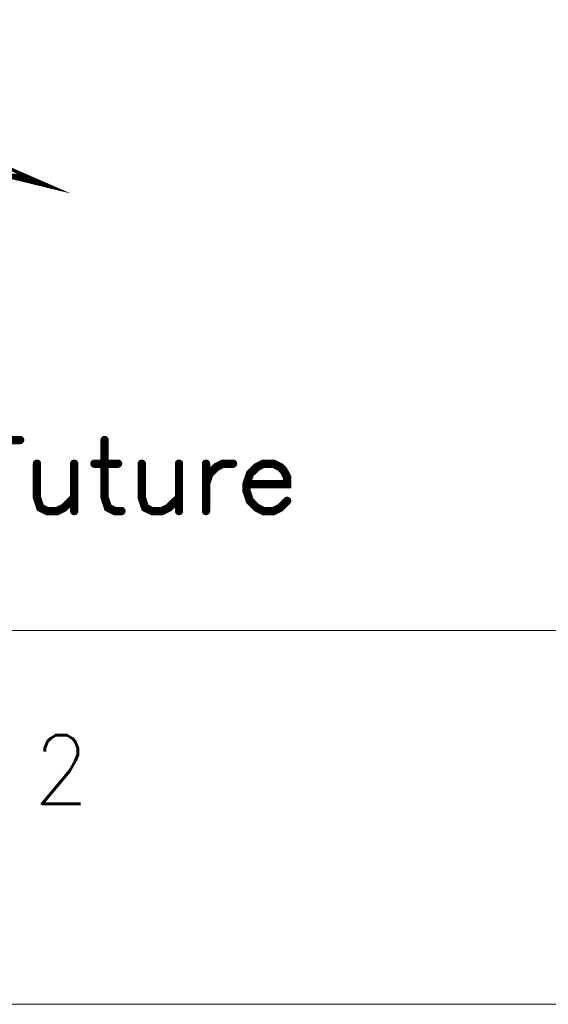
# Model space of a CAD drawing. Header units: millimetres. Extents: x 4497 to 11741, y 5958 to 12619.
# Tile 34 of 256: x 5232 to 5247, y 5963 to 5992. Entities that reach past the tile are written whole.
import ezdxf
from ezdxf.enums import TextEntityAlignment as Align

# ---------------------------------------------------------------- set-up
doc = ezdxf.new("R2010")
doc.units = ezdxf.units.MM
doc.header["$LTSCALE"] = 0.8
doc.layers.get('0').update_dxf_attribs({"linetype": 'CONTINUOUS', "lineweight": 0})
doc.layers.add('2', color=3, linetype='CONTINUOUS', lineweight=0)
doc.styles.get("Standard").update_dxf_attribs({"font": 'romans.shx', "width": 0.8, "oblique": 5, "bigfont": 'whgtxt.shx'})

# ---------------------------------------------------------------- blocks, each defined once
blk = doc.blocks.new('SMOOTH_0$064516')
at = {"const_width": 0.0323}
blk.add_lwpolyline([(-0.0161, 0, 1), (0.0161, 0, 1)], format="xyb", close=True, dxfattribs=at)
blk = doc.blocks.new('SMOOTH_0$0254')
at = {"const_width": 0.0127}
blk.add_lwpolyline([(-0.00635, 0, 1), (0.00635, 0, 1)], format="xyb", close=True, dxfattribs=at)
blk = doc.blocks.new('logo')
at = {"color": 7}
for points, const_width in [([(-3400.87, 5340.53), (-3395.17, 5338.04), (-3404.93, 5340.42)], 0.338), ([(-3398.28, 5339.29), (-3399.54, 5339.29)], 0.338), ([(-3398.95, 5339.12), (-3397.77, 5339.12)], 0.338), ([(-3398.44, 5338.95), (-3397.43, 5338.95)], 0.338), ([(-3397.6, 5338.78), (-3397.09, 5338.78)], 0.338), ([(-3403.11, 5311.97), (-3398.57, 5311.97)], 0.859), ([(-3389.85, 5311.97), (-3389.85, 5306.03), (-3389.5, 5304.99), (-3388.8, 5304.64), (-3388.11, 5304.64)], 0.859), ([(-3396.83, 5309.53), (-3396.83, 5306.03), (-3396.48, 5304.99), (-3395.78, 5304.64), (-3394.73, 5304.64), (-3394.04, 5304.99), (-3392.99, 5306.03)], 0.859), ([(-3392.99, 5309.53), (-3392.99, 5304.64)], 0.859), ([(-3390.9, 5309.53), (-3388.46, 5309.53)], 0.859), ([(-3386.01, 5309.53), (-3386.01, 5306.03), (-3385.67, 5304.99), (-3384.96, 5304.64), (-3383.92, 5304.64), (-3383.22, 5304.99), (-3382.17, 5306.03)], 0.859), ([(-3382.17, 5309.53), (-3382.17, 5304.64)], 0.859), ([(-3379.38, 5307.43), (-3379.04, 5308.48), (-3378.34, 5309.17), (-3377.64, 5309.53), (-3376.59, 5309.53)], 0.859), ([(-3379.38, 5309.53), (-3379.38, 5304.64)], 0.859), ([(-3375.2, 5307.43), (-3371.01, 5307.43), (-3371.01, 5308.13), (-3371.36, 5308.82), (-3371.71, 5309.17), (-3372.41, 5309.53), (-3373.46, 5309.53), (-3374.15, 5309.17), (-3374.85, 5308.48), (-3375.2, 5307.43), (-3375.2, 5306.74), (-3374.85, 5305.69), (-3374.15, 5304.99), (-3373.46, 5304.64), (-3372.41, 5304.64), (-3371.71, 5304.99), (-3371.01, 5305.69)], 0.859)]:
    blk.add_lwpolyline(points, dxfattribs=dict(at, const_width=const_width))
at = {"color": 7, "const_width": 0.338}
blk.add_lwpolyline([(-3395.28, 5338.08), (-3404.92, 5340.43), (-3400.67, 5340.43), (-3395.28, 5338.08)], close=True, dxfattribs=at)
at = {"color": 7, "xscale": 13.31, "yscale": 13.31, "zscale": 13.31}
for name, p in [('SMOOTH_0$0254', (-3398.44, 5338.95)), ('SMOOTH_0$0254', (-3398.28, 5339.29)), ('SMOOTH_0$0254', (-3397.77, 5339.12)), ('SMOOTH_0$0254', (-3397.6, 5338.78)), ('SMOOTH_0$0254', (-3397.43, 5338.95)), ('SMOOTH_0$0254', (-3397.09, 5338.78)), ('SMOOTH_0$0254', (-3395.28, 5338.08)), ('SMOOTH_0$0254', (-3395.28, 5338.08)), ('SMOOTH_0$0254', (-3395.17, 5338.04)), ('SMOOTH_0$064516', (-3398.57, 5311.97)), ('SMOOTH_0$064516', (-3389.85, 5311.97)), ('SMOOTH_0$064516', (-3396.83, 5309.53)), ('SMOOTH_0$064516', (-3392.99, 5309.53)), ('SMOOTH_0$064516', (-3390.9, 5309.53)), ('SMOOTH_0$064516', (-3388.46, 5309.53)), ('SMOOTH_0$064516', (-3386.01, 5309.53)), ('SMOOTH_0$064516', (-3382.17, 5309.53)), ('SMOOTH_0$064516', (-3379.38, 5309.53)), ('SMOOTH_0$064516', (-3378.34, 5309.17)), ('SMOOTH_0$064516', (-3377.64, 5309.53)), ('SMOOTH_0$064516', (-3376.59, 5309.53)), ('SMOOTH_0$064516', (-3374.15, 5309.17)), ('SMOOTH_0$064516', (-3373.46, 5309.53)), ('SMOOTH_0$064516', (-3372.41, 5309.53)), ('SMOOTH_0$064516', (-3371.71, 5309.17)), ('SMOOTH_0$064516', (-3371.36, 5308.82)), ('SMOOTH_0$064516', (-3379.04, 5308.48)), ('SMOOTH_0$064516', (-3374.85, 5308.48)), ('SMOOTH_0$064516', (-3371.01, 5308.13)), ('SMOOTH_0$064516', (-3379.38, 5307.43)), ('SMOOTH_0$064516', (-3375.2, 5307.43)), ('SMOOTH_0$064516', (-3375.2, 5307.43)), ('SMOOTH_0$064516', (-3375.2, 5306.74)), ('SMOOTH_0$064516', (-3371.01, 5307.43)), ('SMOOTH_0$064516', (-3396.83, 5306.03)), ('SMOOTH_0$064516', (-3392.99, 5306.03)), ('SMOOTH_0$064516', (-3389.85, 5306.03)), ('SMOOTH_0$064516', (-3386.01, 5306.03)), ('SMOOTH_0$064516', (-3382.17, 5306.03)), ('SMOOTH_0$064516', (-3374.85, 5305.69)), ('SMOOTH_0$064516', (-3371.01, 5305.69)), ('SMOOTH_0$064516', (-3396.48, 5304.99)), ('SMOOTH_0$064516', (-3394.04, 5304.99)), ('SMOOTH_0$064516', (-3389.5, 5304.99)), ('SMOOTH_0$064516', (-3385.67, 5304.99)), ('SMOOTH_0$064516', (-3383.22, 5304.99)), ('SMOOTH_0$064516', (-3374.15, 5304.99)), ('SMOOTH_0$064516', (-3371.71, 5304.99)), ('SMOOTH_0$064516', (-3395.78, 5304.64)), ('SMOOTH_0$064516', (-3394.73, 5304.64)), ('SMOOTH_0$064516', (-3392.99, 5304.64)), ('SMOOTH_0$064516', (-3388.8, 5304.64)), ('SMOOTH_0$064516', (-3388.11, 5304.64)), ('SMOOTH_0$064516', (-3384.96, 5304.64)), ('SMOOTH_0$064516', (-3383.92, 5304.64)), ('SMOOTH_0$064516', (-3382.17, 5304.64)), ('SMOOTH_0$064516', (-3379.38, 5304.64)), ('SMOOTH_0$064516', (-3373.46, 5304.64)), ('SMOOTH_0$064516', (-3372.41, 5304.64))]:
    blk.add_blockref(name, p, dxfattribs=at)

msp = doc.modelspace()

# ---------------------------------------------------------------- linework, layer by layer
at = {"lineweight": 0}
msp.add_line((5371.098, 5974.117), (5187.111, 5974.117), dxfattribs=at)
at = {"layer": '2', "color": 0, "flags": 128}
msp.add_lwpolyline([(5174.104, 6260.164), (5174.104, 5963.164), (5384.104, 5963.164), (5384.104, 6260.164)], close=True, dxfattribs=at)

# ---------------------------------------------------------------- block references
at = {"linetype": 'Continuous', "xscale": 0.2838663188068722, "yscale": 0.2838663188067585, "zscale": 0.283866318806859}
msp.add_blockref('logo', (6196.606, 4471.811), dxfattribs=at)

# ---------------------------------------------------------------- texts
at = {"color": 7, "linetype": 'Continuous', "width": 0.933333}
msp.add_text('2', height=2.015, dxfattribs=at).set_placement((5233.075, 5970.047), align=Align.MIDDLE_CENTER)

doc.saveas('drawing.dxf')
